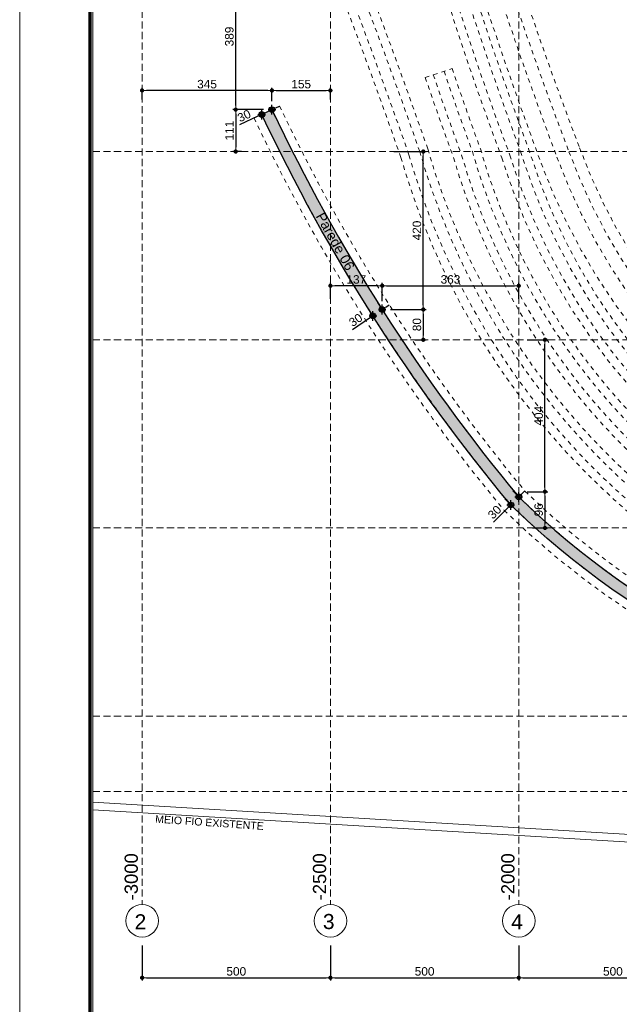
# Model space of a CAD drawing. Header units: millimetres. Extents: x 83 to 471, y -739 to 93.
# Tile 10 of 185: x 94 to 115, y -703 to -668. Entities that reach past the tile are written whole.
import ezdxf
from ezdxf.enums import TextEntityAlignment as Align

# ---------------------------------------------------------------- set-up
doc = ezdxf.new("R2010")
doc.units = ezdxf.units.MM
for name, pattern in [('CYPE_RAYA', [0.225, 0.1125, -0.1125]), ('CYPE_RAYAPUNTOPUNTO', [0.45, 0.225, -0.075, 0, -0.075, 0, -0.075]), ('TRAZO_HUECO', [0.75, 0.5, -0.25])]:
    doc.linetypes.add(name, pattern=pattern)
for name, color, linetype, lineweight in [('.', 7, 'Continuous', 5), ('__MAGNUS.Cota', 30, 'Continuous', 9), ('__MAGNUS.Margem', 7, 'Continuous', 70), ('__MAGNUS.Selo', 7, 'Continuous', 30), ('A-FLOR', 7, 'Continuous', 9), ('BL_CONTORNO', 7, 'Continuous', 30), ('COTA_FORMAS', 7, 'CYPE_RAYAPUNTOPUNTO', 0), ('COTAS', 250, 'Continuous', 5), ('COTAS_REF_LINHAS', 7, 'Continuous', 20), ('PECA_COMPLETA', 7, 'Continuous', 0), ('SAP_DIMENSION_Y_ARM', 7, 'Continuous', 0)]:
    doc.layers.add(name, color=color, linetype=linetype, lineweight=lineweight)
doc.styles.add('Arial', font='arial.ttf')
doc.styles.add('Arial Narrow', font='ARIALN.TTF')
doc.dimstyles.new('Copy of UM_75.000000', dxfattribs={"dimtxt": 0.3, "dimasz": 0.15, "dimexe": 0.1, "dimexo": 0.3, "dimgap": 0.07, "dimtad": 1, "dimdec": 0, "dimlfac": 75, "dimzin": 0, "dimdsep": 46, "dimtxsty": 'Arial', "dimblk": 'DOT', "dimcen": 0.09, "dimdle": 0.1, "dimclrd": 30, "dimclre": 30, "dimclrt": 7, "dimadec": 1, "dimazin": 2, "dimtfac": 1, "dimtdec": 0, "dimtofl": 0, "dimtmove": 0, "dimatfit": 3, "dimldrblk": 'DOT', "dimfxl": 1, "dimtolj": 1, "dimarcsym": 0})

# ---------------------------------------------------------------- blocks, each defined once
blk = doc.blocks.new('*U1867')
at = {"layer": '__MAGNUS.Margem', "lineweight": 9}
blk.add_line((-1005.922513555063, -12.28035149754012), (-1005.922513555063, 828.7196485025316), dxfattribs=at)
at = {"layer": '__MAGNUS.Margem', "linetype": 'Continuous'}
blk.add_line((-980.922513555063, -2.280351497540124), (-980.922513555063, 818.7196485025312), dxfattribs=at)
at = {"layer": '__MAGNUS.Selo', "style": 'Arial Narrow'}
for tag, height, width, p in [('PROPRIETÁRIO', 3.395000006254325, 1.000000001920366, (17.21365262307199, 48.90608562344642)), ('EDIFICAÇÃORESIDENCIAL', 3.395000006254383, 1.00000000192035, (17.21365262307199, 40.60663314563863)), ('ESTRUTURAL', 3.395000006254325, 1.000000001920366, (17.80158844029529, 20.69475924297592)), ('ANTEPROJETO', 2.425000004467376, 1.000000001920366, (111.6862229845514, 13.50243801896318)), ('ARQ01/01', 5.5, 1.000000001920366, (139.4442584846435, 9.49622269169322)), ('INDICADA', 2.425000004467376, 1.000000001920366, (111.5284553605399, 8.00497110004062))]:
    blk.add_attdef(tag, text='', height=height, dxfattribs=dict(at, width=width)).set_placement(p, align=Align.MIDDLE_LEFT)
at = {"layer": '__MAGNUS.Selo', "lineweight": 30, "flags": 104}
for tag, p in [('ENDEREÇODAOBRA', (17.21365262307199, 33.53604236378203)), ('ENDEREÇODAOBRA', (17.21365262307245, 27.86661950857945)), ('TÍTULO', (17.21365262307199, 10.79641230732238))]:
    blk.add_attdef(tag, text='', height=3.395000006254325, dxfattribs=at).set_placement(p, align=Align.MIDDLE_LEFT)
blk = doc.blocks.new('_DOT')
at = {"layer": '__MAGNUS.Cota', "linetype": 'ByBlock'}
blk.add_line((-0.5, 0), (-1, 0), dxfattribs=at)
at = {"layer": '__MAGNUS.Cota', "linetype": 'ByBlock', "const_width": 0.5}
blk.add_lwpolyline([(-0.25, 0, 1), (0.25, 0, 1)], format="xyb", close=True, dxfattribs=at)
blk = doc.blocks.new('*D830')
at = {"layer": 'COTAS', "color": 30, "lineweight": -2}
for p, q in [((98.37113220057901, -701.0711392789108), (98.37113220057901, -702.3118643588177)), ((105.0381322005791, -701.0711392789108), (105.0381322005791, -702.3118643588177)), ((98.52113220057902, -702.2118643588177), (104.8881322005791, -702.2118643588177))]:
    blk.add_line(p, q, dxfattribs=at)
at = {"layer": 'Defpoints', "color": 0}
for p in [(98.37113220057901, -700.7711392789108), (105.0381322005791, -700.7711392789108), (105.0381322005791, -702.2118643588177)]:
    blk.add_point(p, dxfattribs=at)
at = {"layer": 'COTAS', "color": 30, "linetype": 'ByBlock', "lineweight": -2, "xscale": 0.15, "yscale": 0.15, "zscale": 0.15, "rotation": 180}
blk.add_blockref('_DOT', (98.37113220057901, -702.2118643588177), dxfattribs=at)
at = {"layer": 'COTAS', "color": 30, "linetype": 'ByBlock', "lineweight": -2, "xscale": 0.15, "yscale": 0.15, "zscale": 0.15}
blk.add_blockref('_DOT', (105.0381322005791, -702.2118643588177), dxfattribs=at)
at = {"layer": 'COTAS', "color": 7, "insert": (101.7046322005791, -701.9886924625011), "char_height": 0.3, "attachment_point": 5, "style": 'Arial'}
blk.add_mtext('\\A1;500', dxfattribs=at)
blk = doc.blocks.new('*D831')
at = {"layer": 'COTAS', "color": 30, "lineweight": -2}
for p, q in [((105.0381322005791, -701.0711392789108), (105.0381322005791, -702.3118643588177)), ((111.7051322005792, -701.0711392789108), (111.7051322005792, -702.3118643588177)), ((105.1881322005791, -702.2118643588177), (111.5551322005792, -702.2118643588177))]:
    blk.add_line(p, q, dxfattribs=at)
at = {"layer": 'Defpoints', "color": 0}
for p in [(105.0381322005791, -700.7711392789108), (111.7051322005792, -700.7711392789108), (111.7051322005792, -702.2118643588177)]:
    blk.add_point(p, dxfattribs=at)
at = {"layer": 'COTAS', "color": 30, "linetype": 'ByBlock', "lineweight": -2, "xscale": 0.15, "yscale": 0.15, "zscale": 0.15, "rotation": 180}
blk.add_blockref('_DOT', (105.0381322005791, -702.2118643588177), dxfattribs=at)
at = {"layer": 'COTAS', "color": 30, "linetype": 'ByBlock', "lineweight": -2, "xscale": 0.15, "yscale": 0.15, "zscale": 0.15}
blk.add_blockref('_DOT', (111.7051322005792, -702.2118643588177), dxfattribs=at)
at = {"layer": 'COTAS', "color": 7, "insert": (108.3716322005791, -701.9886924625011), "char_height": 0.3, "attachment_point": 5, "style": 'Arial'}
blk.add_mtext('\\A1;500', dxfattribs=at)
blk = doc.blocks.new('*D832')
at = {"layer": 'COTAS', "color": 30, "lineweight": -2}
for p, q in [((111.7051322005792, -701.0711392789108), (111.7051322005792, -702.3118643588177)), ((118.3721322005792, -701.0711392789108), (118.3721322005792, -702.3118643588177)), ((111.8551322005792, -702.2118643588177), (118.2221322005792, -702.2118643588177))]:
    blk.add_line(p, q, dxfattribs=at)
at = {"layer": 'Defpoints', "color": 0}
for p in [(111.7051322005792, -700.7711392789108), (118.3721322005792, -700.7711392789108), (118.3721322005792, -702.2118643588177)]:
    blk.add_point(p, dxfattribs=at)
at = {"layer": 'COTAS', "color": 30, "linetype": 'ByBlock', "lineweight": -2, "xscale": 0.15, "yscale": 0.15, "zscale": 0.15, "rotation": 180}
blk.add_blockref('_DOT', (111.7051322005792, -702.2118643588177), dxfattribs=at)
at = {"layer": 'COTAS', "color": 30, "linetype": 'ByBlock', "lineweight": -2, "xscale": 0.15, "yscale": 0.15, "zscale": 0.15}
blk.add_blockref('_DOT', (118.3721322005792, -702.2118643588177), dxfattribs=at)
at = {"layer": 'COTAS', "color": 7, "insert": (115.0386322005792, -701.9886924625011), "char_height": 0.3, "attachment_point": 5, "style": 'Arial'}
blk.add_mtext('\\A1;500', dxfattribs=at)
blk = doc.blocks.new('PONTO AUXILIAR')
at = {"layer": '.'}
h = blk.add_hatch(color=256, dxfattribs=at)
h.dxf.hatch_style = 1
h.paths.add_polyline_path([(-0.1009483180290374, 0), (5.684341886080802e-15, 0), (5.684341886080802e-15, 0.1009483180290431, 0.414213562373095), (-0.1009483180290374, 0)], is_closed=False)
h.paths.add_polyline_path([(5.684341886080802e-15, -0.1009483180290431, 0.414213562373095), (0.1009483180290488, 0), (5.684341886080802e-15, 0), (5.684341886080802e-15, -0.1009483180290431)], is_closed=False)
for p, q in [((-0.1346530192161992, 0), (0.1346530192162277, 0)), ((5.684341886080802e-15, -0.1734126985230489), (5.684341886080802e-15, 0.1734126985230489))]:
    blk.add_line(p, q)
blk.add_circle((5.684341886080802e-15, 0), 0.1009483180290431)
blk = doc.blocks.new('*D1088')
at = {"layer": 'COTAS', "color": 30, "lineweight": -2}
for p, q in [((102.9674227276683, -671.1634681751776), (102.9674227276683, -670.6851846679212)), ((103.1174227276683, -670.7851846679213), (104.888132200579, -670.7851846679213)), ((105.038132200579, -671.1063829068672), (105.038132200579, -670.6851846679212))]:
    blk.add_line(p, q, dxfattribs=at)
at = {"layer": 'Defpoints', "color": 0}
for p in [(105.038132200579, -670.7851846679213), (102.9674227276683, -671.4634681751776), (105.038132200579, -671.4063829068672)]:
    blk.add_point(p, dxfattribs=at)
at = {"layer": 'COTAS', "color": 30, "linetype": 'ByBlock', "lineweight": -2, "xscale": 0.15, "yscale": 0.15, "zscale": 0.15, "rotation": 180}
blk.add_blockref('_DOT', (102.9674227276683, -670.7851846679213), dxfattribs=at)
at = {"layer": 'COTAS', "color": 30, "linetype": 'ByBlock', "lineweight": -2, "xscale": 0.15, "yscale": 0.15, "zscale": 0.15}
blk.add_blockref('_DOT', (105.038132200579, -670.7851846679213), dxfattribs=at)
at = {"layer": 'COTAS', "color": 7, "insert": (104.0027774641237, -670.5620127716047), "char_height": 0.3, "attachment_point": 5, "style": 'Arial'}
blk.add_mtext('\\A1;155', dxfattribs=at)
blk = doc.blocks.new('*D1089')
at = {"layer": 'COTAS', "color": 30, "lineweight": -2}
for p, q in [((98.37113220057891, -671.1063829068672), (98.37113220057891, -670.6851846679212)), ((102.8174227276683, -670.7851846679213), (98.52113220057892, -670.7851846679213)), ((102.9674227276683, -671.1634681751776), (102.9674227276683, -670.6851846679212))]:
    blk.add_line(p, q, dxfattribs=at)
at = {"layer": 'Defpoints', "color": 0}
for p in [(98.37113220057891, -670.7851846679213), (98.37113220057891, -671.4063829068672), (102.9674227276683, -671.4634681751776)]:
    blk.add_point(p, dxfattribs=at)
at = {"layer": 'COTAS', "color": 30, "linetype": 'ByBlock', "lineweight": -2, "xscale": 0.15, "yscale": 0.15, "zscale": 0.15, "rotation": 180}
blk.add_blockref('_DOT', (98.37113220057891, -670.7851846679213), dxfattribs=at)
at = {"layer": 'COTAS', "color": 30, "linetype": 'ByBlock', "lineweight": -2, "xscale": 0.15, "yscale": 0.15, "zscale": 0.15}
blk.add_blockref('_DOT', (102.9674227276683, -670.7851846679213), dxfattribs=at)
at = {"layer": 'COTAS', "color": 7, "insert": (100.6692774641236, -670.5619104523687), "char_height": 0.3, "attachment_point": 5, "style": 'Arial'}
blk.add_mtext('\\A1;345', dxfattribs=at)
blk = doc.blocks.new('*D1090')
at = {"layer": 'COTAS', "color": 30, "lineweight": -2}
for p, q in [((102.0802942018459, -666.2805269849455), (101.5837776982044, -666.2805269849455)), ((101.6837776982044, -671.3134681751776), (101.6837776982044, -666.4305269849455)), ((102.6674227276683, -671.4634681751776), (101.5837776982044, -671.4634681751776))]:
    blk.add_line(p, q, dxfattribs=at)
at = {"layer": 'Defpoints', "color": 0}
for p in [(101.6837776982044, -666.2805269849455), (102.3802942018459, -666.2805269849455), (102.9674227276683, -671.4634681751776)]:
    blk.add_point(p, dxfattribs=at)
at = {"layer": 'COTAS', "color": 30, "linetype": 'ByBlock', "lineweight": -2, "xscale": 0.15, "yscale": 0.15, "zscale": 0.15}
for p, rotation in [((101.6837776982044, -666.2805269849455), 90), ((101.6837776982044, -671.4634681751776), 270)]:
    blk.add_blockref('_DOT', p, dxfattribs=dict(at, rotation=rotation))
at = {"layer": 'COTAS', "color": 7, "insert": (101.4605034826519, -668.8719975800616), "char_height": 0.3, "attachment_point": 5, "rotation": 90, "style": 'Arial'}
blk.add_mtext('\\A1;389', dxfattribs=at)
blk = doc.blocks.new('*D1091')
at = {"layer": 'COTAS', "color": 30, "lineweight": -2}
for p, q in [((102.6674227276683, -671.4634681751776), (101.5837776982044, -671.4634681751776)), ((101.6837776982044, -671.6134681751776), (101.6837776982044, -672.7975269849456)), ((101.8858477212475, -672.9475269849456), (101.5837776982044, -672.9475269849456))]:
    blk.add_line(p, q, dxfattribs=at)
at = {"layer": 'Defpoints', "color": 0}
for p in [(102.9674227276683, -671.4634681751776), (101.6837776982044, -672.9475269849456), (102.1858477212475, -672.9475269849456)]:
    blk.add_point(p, dxfattribs=at)
at = {"layer": 'COTAS', "color": 30, "linetype": 'ByBlock', "lineweight": -2, "xscale": 0.15, "yscale": 0.15, "zscale": 0.15}
for p, rotation in [((101.6837776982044, -671.4634681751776), 90), ((101.6837776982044, -672.9475269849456), 270)]:
    blk.add_blockref('_DOT', p, dxfattribs=dict(at, rotation=rotation))
at = {"layer": 'COTAS', "color": 7, "insert": (101.4631637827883, -672.2054975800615), "char_height": 0.3, "attachment_point": 5, "rotation": 90, "style": 'Arial'}
blk.add_mtext('\\A1;111', dxfattribs=at)
blk = doc.blocks.new('*D1092')
at = {"layer": 'COTAS', "color": 30, "lineweight": -2}
for p, q in [((107.1701699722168, -678.5427315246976), (108.4244671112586, -678.5427315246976)), ((108.3244671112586, -678.6927315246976), (108.3244671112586, -679.4645269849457)), ((108.0246932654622, -679.6145269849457), (108.4244671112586, -679.6145269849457))]:
    blk.add_line(p, q, dxfattribs=at)
at = {"layer": 'Defpoints', "color": 0}
for p in [(106.8701699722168, -678.5427315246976), (107.7246932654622, -679.6145269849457), (108.3244671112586, -679.6145269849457)]:
    blk.add_point(p, dxfattribs=at)
at = {"layer": 'COTAS', "color": 30, "linetype": 'ByBlock', "lineweight": -2, "xscale": 0.15, "yscale": 0.15, "zscale": 0.15}
for p, rotation in [((108.3244671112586, -678.5427315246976), 90), ((108.3244671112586, -679.6145269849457), 270)]:
    blk.add_blockref('_DOT', p, dxfattribs=dict(at, rotation=rotation))
at = {"layer": 'COTAS', "color": 7, "insert": (108.1012952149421, -679.0786292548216), "char_height": 0.3, "attachment_point": 5, "rotation": 90, "style": 'Arial'}
blk.add_mtext('\\A1;80', dxfattribs=at)
blk = doc.blocks.new('*D1093')
at = {"layer": 'COTAS', "color": 30, "lineweight": -2}
for p, q in [((107.2791188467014, -672.9475269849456), (108.4244671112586, -672.9475269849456)), ((108.3244671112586, -678.3927315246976), (108.3244671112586, -673.0975269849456)), ((107.1701699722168, -678.5427315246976), (108.4244671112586, -678.5427315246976))]:
    blk.add_line(p, q, dxfattribs=at)
at = {"layer": 'Defpoints', "color": 0}
for p in [(106.9791188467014, -672.9475269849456), (108.3244671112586, -672.9475269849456), (106.8701699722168, -678.5427315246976)]:
    blk.add_point(p, dxfattribs=at)
at = {"layer": 'COTAS', "color": 30, "linetype": 'ByBlock', "lineweight": -2, "xscale": 0.15, "yscale": 0.15, "zscale": 0.15}
for p, rotation in [((108.3244671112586, -672.9475269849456), 90), ((108.3244671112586, -678.5427315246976), 270)]:
    blk.add_blockref('_DOT', p, dxfattribs=dict(at, rotation=rotation))
at = {"layer": 'COTAS', "color": 7, "insert": (108.1012952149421, -675.7451292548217), "char_height": 0.3, "attachment_point": 5, "rotation": 90, "style": 'Arial'}
blk.add_mtext('\\A1;420', dxfattribs=at)
blk = doc.blocks.new('*D1094')
at = {"layer": 'COTAS', "color": 30, "lineweight": -2}
for p, q in [((105.038132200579, -678.1654585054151), (105.038132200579, -677.6023774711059)), ((106.8701699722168, -678.2427315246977), (106.8701699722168, -677.6023774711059)), ((106.7201699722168, -677.7023774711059), (105.188132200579, -677.7023774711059))]:
    blk.add_line(p, q, dxfattribs=at)
at = {"layer": 'Defpoints', "color": 0}
for p in [(105.038132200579, -677.7023774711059), (105.038132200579, -678.4654585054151), (106.8701699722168, -678.5427315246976)]:
    blk.add_point(p, dxfattribs=at)
at = {"layer": 'COTAS', "color": 30, "linetype": 'ByBlock', "lineweight": -2, "xscale": 0.15, "yscale": 0.15, "zscale": 0.15, "rotation": 180}
blk.add_blockref('_DOT', (105.038132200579, -677.7023774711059), dxfattribs=at)
at = {"layer": 'COTAS', "color": 30, "linetype": 'ByBlock', "lineweight": -2, "xscale": 0.15, "yscale": 0.15, "zscale": 0.15}
blk.add_blockref('_DOT', (106.8701699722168, -677.7023774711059), dxfattribs=at)
at = {"layer": 'COTAS', "color": 7, "insert": (105.9541510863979, -677.4791032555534), "char_height": 0.3, "attachment_point": 5, "style": 'Arial'}
blk.add_mtext('\\A1;137', dxfattribs=at)
blk = doc.blocks.new('*D1095')
at = {"layer": 'COTAS', "color": 30, "lineweight": -2}
for p, q in [((106.8701699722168, -678.2427315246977), (106.8701699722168, -677.6023774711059)), ((111.7051322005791, -678.1654585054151), (111.7051322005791, -677.6023774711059)), ((107.0201699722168, -677.7023774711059), (111.5551322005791, -677.7023774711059))]:
    blk.add_line(p, q, dxfattribs=at)
at = {"layer": 'Defpoints', "color": 0}
for p in [(111.7051322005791, -677.7023774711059), (106.8701699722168, -678.5427315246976), (111.7051322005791, -678.4654585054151)]:
    blk.add_point(p, dxfattribs=at)
at = {"layer": 'COTAS', "color": 30, "linetype": 'ByBlock', "lineweight": -2, "xscale": 0.15, "yscale": 0.15, "zscale": 0.15, "rotation": 180}
blk.add_blockref('_DOT', (106.8701699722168, -677.7023774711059), dxfattribs=at)
at = {"layer": 'COTAS', "color": 30, "linetype": 'ByBlock', "lineweight": -2, "xscale": 0.15, "yscale": 0.15, "zscale": 0.15}
blk.add_blockref('_DOT', (111.7051322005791, -677.7023774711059), dxfattribs=at)
at = {"layer": 'COTAS', "color": 7, "insert": (109.287651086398, -677.4791032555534), "char_height": 0.3, "attachment_point": 5, "style": 'Arial'}
blk.add_mtext('\\A1;363', dxfattribs=at)
blk = doc.blocks.new('*D1096')
at = {"layer": 'COTAS', "color": 30, "lineweight": -2}
for p, q in [((112.0051322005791, -679.6145269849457), (112.7337506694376, -679.6145269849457)), ((112.6337506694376, -684.8451439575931), (112.6337506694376, -679.7645269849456)), ((112.0051322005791, -684.9951439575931), (112.7337506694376, -684.9951439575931))]:
    blk.add_line(p, q, dxfattribs=at)
at = {"layer": 'Defpoints', "color": 0}
for p in [(111.7051322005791, -679.6145269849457), (112.6337506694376, -679.6145269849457), (111.7051322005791, -684.9951439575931)]:
    blk.add_point(p, dxfattribs=at)
at = {"layer": 'COTAS', "color": 30, "linetype": 'ByBlock', "lineweight": -2, "xscale": 0.15, "yscale": 0.15, "zscale": 0.15}
for p, rotation in [((112.6337506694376, -679.6145269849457), 90), ((112.6337506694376, -684.9951439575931), 270)]:
    blk.add_blockref('_DOT', p, dxfattribs=dict(at, rotation=rotation))
at = {"layer": 'COTAS', "color": 7, "insert": (112.4105787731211, -682.3048354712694), "char_height": 0.3, "attachment_point": 5, "rotation": 90, "style": 'Arial'}
blk.add_mtext('\\A1;404', dxfattribs=at)
blk = doc.blocks.new('*D1097')
at = {"layer": 'COTAS', "color": 30, "lineweight": -2}
for p, q in [((112.0051322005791, -684.9951439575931), (112.7337506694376, -684.9951439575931)), ((112.6337506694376, -685.1451439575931), (112.6337506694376, -686.1315269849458)), ((112.1966224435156, -686.2815269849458), (112.7337506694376, -686.2815269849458))]:
    blk.add_line(p, q, dxfattribs=at)
at = {"layer": 'Defpoints', "color": 0}
for p in [(111.7051322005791, -684.9951439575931), (111.8966224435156, -686.2815269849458), (112.6337506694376, -686.2815269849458)]:
    blk.add_point(p, dxfattribs=at)
at = {"layer": 'COTAS', "color": 30, "linetype": 'ByBlock', "lineweight": -2, "xscale": 0.15, "yscale": 0.15, "zscale": 0.15}
for p, rotation in [((112.6337506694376, -684.9951439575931), 90), ((112.6337506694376, -686.2815269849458), 270)]:
    blk.add_blockref('_DOT', p, dxfattribs=dict(at, rotation=rotation))
at = {"layer": 'COTAS', "color": 7, "insert": (112.4105787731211, -685.6383354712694), "char_height": 0.3, "attachment_point": 5, "rotation": 90, "style": 'Arial'}
blk.add_mtext('\\A1;96', dxfattribs=at)
blk = doc.blocks.new('*D1168')
at = {"color": 30, "lineweight": -2}
blk.add_arc((138.3731322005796, -659.6135269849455), 1.742320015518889, 4.934238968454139, 85.06576103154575, dxfattribs=at)
at = {"layer": 'Defpoints', "color": 0}
for p in [(138.3731322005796, -650.7115382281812), (139.8820255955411, -658.7423669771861), (96.62457239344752, -659.6135269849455), (168.9921038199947, -659.6135269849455), (138.3731322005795, -699.6155269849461)]:
    blk.add_point(p, dxfattribs=at)
at = {"color": 30, "linetype": 'ByBlock', "lineweight": -2, "xscale": 0.15, "yscale": 0.15, "zscale": 0.15}
for p, rotation in [((138.3731322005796, -657.8712069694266), 177.5328805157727), ((140.1154522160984, -659.6135269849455), 272.4671194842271)]:
    blk.add_blockref('_DOT', p, dxfattribs=dict(at, rotation=rotation))
at = {"color": 7, "insert": (139.7643195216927, -658.2223396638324), "char_height": 0.3, "attachment_point": 5, "rotation": 314.9999999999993, "style": 'Arial'}
blk.add_mtext('\\A1;90%%d', dxfattribs=at)
blk = doc.blocks.new('G$C05BD9800')
at = {"layer": 'BL_CONTORNO', "linetype": 'CYPE_RAYA', "lineweight": 9}
for p, q in [((-22.48244362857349, -8.036996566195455), (-21.77223976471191, -7.796114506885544)), ((-27.02890293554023, -9.111871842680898), (-26.35078717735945, -8.79146738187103))]:
    blk.add_line(p, q, dxfattribs=at)
for points in [[(-22.78596901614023, 3.513107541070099, -0.01106201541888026), (-21.61174227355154, 0.08398306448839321, 0.02649444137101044), (-18.3863402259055, -9.900050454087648, 0.2071939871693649), (-9.882679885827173, -18.81551847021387, 0.2110172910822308), (-0.1197103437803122, -18.72616227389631, 0.1747705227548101), (4.736607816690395, -14.27626782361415, 0.08829554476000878), (8.381558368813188, -3.843059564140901), (9.468281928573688, -4.018462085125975, -0.08819353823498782), (5.692996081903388, -14.82050828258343, -0.1637292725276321), (0.3566950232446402, -19.71821428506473, -0.2120889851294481), (-10.34480741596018, -19.81440853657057, -0.2060983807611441), (-19.4067750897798, -10.31289546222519, -0.02041681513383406), (-22.65786747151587, -0.2569930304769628, 0.0115782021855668), (-23.82018378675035, 3.132607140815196)], [(-23.06777548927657, 3.409635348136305, -0.01110088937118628), (-21.89983811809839, 1.591615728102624e-12, 0.02647157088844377), (-18.66718559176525, -10.00554568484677, 0.2071477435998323), (-10.00049999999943, -19.09141574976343, 0.2109043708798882), (-5.684341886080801e-14, -19.00127739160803, 0.1745439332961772), (5.000249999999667, -14.41948618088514, 0.08813894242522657), (8.679060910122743, -3.890953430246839), (9.023847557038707, -3.946603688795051, -0.08822558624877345), (5.29866158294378, -14.60324611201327, -0.1683396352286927), (0.1726782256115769, -19.3073034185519, -0.2121636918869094), (-10.16665016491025, -19.40093118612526, -0.2062770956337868), (-18.9878077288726, -10.14776954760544, -0.02335918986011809), (-22.22902319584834, -0.1198940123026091, 0.01156031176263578), (-23.39777971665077, 3.288466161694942)]]:
    blk.add_lwpolyline(points, format="xyb", close=True, dxfattribs=at)
for points in [[(-28.1719184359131, 3.179154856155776, -0.02095977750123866), (-22.91660927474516, -10.09132570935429, 0.2520587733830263), (-10.0912695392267, -23.21680887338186, 0.1604667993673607), (0.0998859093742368, -23.14954595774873, 0.08691403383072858), (10.19150395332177, -17.2714406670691, -0.02984191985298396), (15.1683390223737, -13.687677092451, -0.08044660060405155), (17.56588621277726, -12.49864433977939)], [(-27.89786708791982, 3.301203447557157, -0.02097196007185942), (-22.63056795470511, -10.00049999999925, 0.2521914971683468), (-10.00049999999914, -22.93086737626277, 0.1604170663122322), (2.415845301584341e-13, -22.86662850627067, 0.08690020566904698), (10.00000000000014, -17.04050169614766, -0.02981363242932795), (15.00074999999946, -13.43871046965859, -0.08019868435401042), (17.47727468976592, -12.21202961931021, 0.08019868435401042)], [(-27.69232857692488, 3.392739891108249, -0.02098113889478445), (-22.41602149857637, -9.932425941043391, 0.2522931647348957), (-9.932421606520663, -22.71641158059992, 0.1603787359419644), (-0.07490116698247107, -22.65443510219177, 0.08688946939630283), (9.856362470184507, -16.86730537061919, -0.02979307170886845), (14.87512546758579, -13.25194396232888, -0.08002149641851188), (17.4108160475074, -11.99706857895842)], [(-28.37745694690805, 3.087618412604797, -0.02095068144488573), (-23.13112506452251, -10.15948943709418, 0.2519612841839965), (-10.15934550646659, -23.43126530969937, 0.1605031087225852), (0.1748131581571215, -23.36172891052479, 0.08692405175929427), (10.33512239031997, -17.44465276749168, -0.02986381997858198), (15.29410156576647, -13.87435833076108, -0.08064196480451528), (17.63234485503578, -12.71360538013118)], [(-22.55578879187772, -1.824647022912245, 0.02468534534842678), (-19.95178477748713, -9.99999999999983, 0.2197926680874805), (-11.01913573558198, -20.00100764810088, 0.2221348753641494), (0.7244756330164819, -20.00099999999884, 0.1448688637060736), (6.052604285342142, -15.00074999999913, 0.02936374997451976), (8.970818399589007, -8.415814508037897, -0.02936374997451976)], [(-22.33829320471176, -1.767021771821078, 0.02470533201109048), (-19.73860143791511, -9.927708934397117, 0.2199598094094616), (-10.92673922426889, -19.79582957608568, 0.2221334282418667), (0.6262832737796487, -19.79853047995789, 0.1446824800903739), (5.855371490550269, -14.89230232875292, 0.02933901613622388), (8.760118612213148, -8.336880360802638)], [(-23.06327849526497, -1.959105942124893, 0.02463954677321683), (-20.44915708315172, -10.16882156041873, 0.2194182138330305), (-11.23471470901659, -20.47975946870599, 0.2221376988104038), (0.9535828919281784, -20.47342956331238, 0.1452826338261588), (6.512885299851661, -15.25365153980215, 0.029420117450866), (9.462451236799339, -8.599994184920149)], [(-22.845782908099, -1.901480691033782, 0.02465903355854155), (-20.23600685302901, -10.09644551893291, 0.2195761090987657), (-11.14232585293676, -20.2745796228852, 0.222136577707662), (0.8553954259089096, -20.27095963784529, 0.1451087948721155), (6.315610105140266, -15.14528908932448, 0.02939618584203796), (9.251751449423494, -8.52106003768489)], [(15.26676349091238, -3.110995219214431, 0.03872693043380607), (7.466136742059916, -14.89111542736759, -0.1761883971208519), (-0.07835553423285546, -21.39626952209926, -0.1732121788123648), (-9.92787023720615, -21.45144571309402, -0.2496248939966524), (-21.01758665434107, -9.930233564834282, -0.006459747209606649), (-21.77223976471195, -7.796114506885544)], [(15.44419272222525, -3.249356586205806, 0.03872784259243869), (7.662619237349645, -15.00074999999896, -0.1762219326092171), (-1.024930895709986e-08, -21.60719107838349, -0.1731964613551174), (-9.999999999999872, -21.66458520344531, -0.2494547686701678), (-21.2316655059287, -9.99999999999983, -0.00643554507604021), (-21.98531916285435, -7.86837909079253, 0.00643554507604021)], [(15.85819426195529, -3.572199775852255, 0.03872995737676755), (8.121083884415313, -15.25655413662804, -0.1762965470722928), (0.1828291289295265, -22.09934085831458, -0.1731614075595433), (-10.16829305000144, -22.16191244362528, -0.2490722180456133), (-21.73112076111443, -10.1629478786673, -0.006380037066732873), (-22.48250442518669, -8.036996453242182)], [(15.68076503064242, -3.433838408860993, 0.03872905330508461), (7.924598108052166, -15.14692545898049, -0.1762651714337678), (0.1044738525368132, -21.88841960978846, -0.1731761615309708), (-10.0961690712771, -21.94877190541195, -0.2492337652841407), (-21.51707895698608, -10.09308621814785, -0.006403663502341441), (-22.26942502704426, -7.964731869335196)], [(16.80675853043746, -19.36048054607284, 0.1353800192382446), (4.999626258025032, -22.81578895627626, -0.3253906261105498), (-20.00100001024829, -19.17632811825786, -0.06295070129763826), (-26.55432529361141, -8.88736990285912, 0.06295070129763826)], [(16.80325487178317, -19.13550782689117, 0.1352947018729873), (4.88794872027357, -22.62030539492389, -0.3251372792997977), (-19.83538541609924, -19.02356842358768, -0.06288978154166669), (-26.35089008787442, -8.791249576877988)], [(16.81493373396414, -19.88541689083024, 0.1355822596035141), (5.260472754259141, -23.27176502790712, -0.3259672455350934), (-20.38751076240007, -19.53265795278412, -0.06309000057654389), (-27.02900744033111, -9.111650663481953)], [(16.81143007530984, -19.66044417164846, 0.1354950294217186), (5.148635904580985, -23.07637279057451, -0.3257225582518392), (-20.22185037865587, -19.37996360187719, -0.06303078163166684), (-26.82557223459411, -9.015530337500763)]]:
    blk.add_lwpolyline(points, format="xyb", dxfattribs=at)
blk = doc.blocks.new('*D1508')
at = {"layer": 'COTAS', "color": 30, "lineweight": -2}
for p, q in [((111.2103989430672, -685.2544178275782), (111.3507030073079, -685.3937423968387)), ((111.4922584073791, -684.9705768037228), (111.6325624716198, -685.1099013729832)), ((111.8092142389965, -685.073927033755), (111.9149080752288, -684.9674901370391)), ((111.3159671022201, -685.5706418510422), (110.8096844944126, -686.0804837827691))]:
    blk.add_line(p, q, dxfattribs=at)
at = {"layer": 'Defpoints', "color": 0}
for p in [(111.7051322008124, -685.1819644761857), (111.4216609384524, -685.4642049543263), (111.4232727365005, -685.4658055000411)]:
    blk.add_point(p, dxfattribs=at)
at = {"layer": 'COTAS', "color": 30, "linetype": 'ByBlock', "lineweight": -2, "xscale": 0.15, "yscale": 0.15, "zscale": 0.15}
for p, rotation in [((111.7035204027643, -685.1803639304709), 225.2006972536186), ((111.4216609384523, -685.4642049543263), 45.20069725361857)]:
    blk.add_blockref('_DOT', p, dxfattribs=dict(at, rotation=rotation))
at = {"layer": 'COTAS', "color": 7, "insert": (110.8515481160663, -685.7214565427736), "char_height": 0.3, "attachment_point": 5, "rotation": 45.20069725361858, "style": 'Arial'}
blk.add_mtext('\\A1;30', dxfattribs=at)
blk = doc.blocks.new('*D1509')
at = {"layer": 'COTAS', "color": 30, "lineweight": -2}
for p, q in [((106.7004716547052, -678.2953401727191), (106.8135757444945, -678.4602267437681)), ((106.3704169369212, -678.5217414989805), (106.4835210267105, -678.6866280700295)), ((106.9938375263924, -678.4578413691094), (107.1175332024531, -678.3729922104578)), ((106.416391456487, -678.8539410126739), (105.8238784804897, -679.2603758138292))]:
    blk.add_line(p, q, dxfattribs=at)
at = {"layer": 'Defpoints', "color": 0}
for p in [(106.8701699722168, -678.5427315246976), (106.5400871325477, -678.7690918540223), (106.5401152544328, -678.7691328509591)]:
    blk.add_point(p, dxfattribs=at)
at = {"layer": 'COTAS', "color": 30, "linetype": 'ByBlock', "lineweight": -2, "xscale": 0.15, "yscale": 0.15, "zscale": 0.15}
for p, rotation in [((106.5400871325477, -678.7690918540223), 34.44820893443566), ((106.8701418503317, -678.5426905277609), 214.4482089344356)]:
    blk.add_blockref('_DOT', p, dxfattribs=dict(at, rotation=rotation))
at = {"layer": 'COTAS', "color": 7, "insert": (105.9319896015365, -678.915462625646), "char_height": 0.3, "attachment_point": 5, "rotation": 34.44820893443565, "style": 'Arial'}
blk.add_mtext('\\A1;30', dxfattribs=at)
blk = doc.blocks.new('*D1510')
at = {"layer": 'COTAS', "color": 30, "lineweight": -2}
for p, q in [((103.1030280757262, -671.3993496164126), (103.2386334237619, -671.3352310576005)), ((102.4702031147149, -671.6985695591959), (101.8206417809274, -672.0057029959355)), ((103.0956598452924, -671.7346788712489), (103.0101684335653, -671.5538717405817)), ((102.7340455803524, -671.9056616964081), (102.6485541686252, -671.7248545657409))]:
    blk.add_line(p, q, dxfattribs=at)
at = {"layer": 'Defpoints', "color": 0}
for p in [(102.6058084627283, -671.6344510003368), (102.6058084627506, -671.6344510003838), (102.9674227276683, -671.4634681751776)]:
    blk.add_point(p, dxfattribs=at)
at = {"layer": 'COTAS', "color": 30, "linetype": 'ByBlock', "lineweight": -2, "xscale": 0.15, "yscale": 0.15, "zscale": 0.15}
for p, rotation in [((102.9674227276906, -671.4634681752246), 205.306286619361), ((102.6058084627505, -671.6344510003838), 25.30628661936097)]:
    blk.add_blockref('_DOT', p, dxfattribs=dict(at, rotation=rotation))
at = {"layer": 'COTAS', "color": 7, "insert": (101.9821796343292, -671.6823477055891), "char_height": 0.3, "attachment_point": 5, "rotation": 25.306286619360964, "style": 'Arial'}
blk.add_mtext('\\A1;30', dxfattribs=at)

msp = doc.modelspace()

# ---------------------------------------------------------------- hatches: boundary and pattern name
at = {"true_color": 0xe8e6e3}
h = msp.add_hatch(color=254, dxfattribs=at)
h.dxf.hatch_style = 1
edge = h.paths.add_edge_path()
edge.add_arc((161.6635525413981, -643.7200940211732), 64.92249582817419, 205.2982771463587, 219.6902159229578)
edge.add_arc((131.7055195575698, -664.7098919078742), 28.62029436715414, 225.667721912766, 297.9194166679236)
edge.add_arc((161.2525470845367, -716.2029703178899), 30.77901236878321, 90.86937269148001, 121.64022116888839, ccw=False)
edge.add_line((160.7855422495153, -685.427501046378), (160.791611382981, -685.8274550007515))
edge.add_arc((161.2525470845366, -716.2029703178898), 30.37901236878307, 90.8693726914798, 121.6645605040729)
edge.add_arc((131.7055195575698, -664.7098919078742), 29.02029436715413, 225.6264099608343, 297.94524134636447, ccw=False)
edge.add_arc((161.6635525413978, -643.7200940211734), 65.32249582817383, 205.2982771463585, 219.708498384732, ccw=False)
edge.add_line((102.605784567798, -671.6344004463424), (102.9674227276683, -671.4634681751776))
edge.add_line((102.9674227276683, -671.4634681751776), (102.9674227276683, -671.4634681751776))

# ---------------------------------------------------------------- linework, layer by layer
at = {"layer": 'A-FLOR'}
for p, q in [((124.337701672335, -697.6611452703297), (96.62457239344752, -695.993582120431)), ((96.62457239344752, -696.2607444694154), (124.3236732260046, -697.9274634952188))]:
    msp.add_line(p, q, dxfattribs=at)
at = {"layer": 'BL_CONTORNO'}
msp.add_lwpolyline([(102.9674227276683, -671.4634681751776, 0.06287935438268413), (111.7051322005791, -685.1819644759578, 0.3261342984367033), (145.1063794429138, -689.9989844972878, -0.1350757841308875), (160.7855422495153, -685.427501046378), (160.791611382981, -685.8274550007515, 0.135183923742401), (145.3052275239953, -690.3463001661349, -0.3264584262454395), (111.4106428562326, -685.4534563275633, -0.06295944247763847), (102.605784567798, -671.6344004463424)], format="xyb", close=True, dxfattribs=at)
at = {"layer": 'COTA_FORMAS', "linetype": 'TRAZO_HUECO', "ltscale": 0.5}
for p, q in [((98.37113220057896, -650.7115382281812), (98.37113220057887, -699.6155269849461)), ((105.038132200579, -650.7115382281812), (105.038132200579, -699.6155269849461)), ((111.7051322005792, -650.7115382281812), (111.7051322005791, -699.6155269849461)), ((96.62457239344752, -672.9475269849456), (168.9921038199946, -672.9475269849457)), ((96.62457239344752, -679.6145269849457), (168.9921038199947, -679.6145269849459)), ((96.62457239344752, -686.2815269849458), (168.9921038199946, -686.2815269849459)), ((96.62457239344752, -692.9485269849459), (168.9921038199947, -692.948526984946)), ((96.62457239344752, -695.615326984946), (168.9921038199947, -695.6153269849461))]:
    msp.add_line(p, q, dxfattribs=at)
at = {"layer": 'COTAS_REF_LINHAS', "color": 7}
for centre in [(98.37113220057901, -700.1933331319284), (105.0381322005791, -700.1933331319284), (111.7051322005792, -700.1933331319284)]:
    msp.add_circle(centre, 0.5778061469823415, dxfattribs=at)
at = {"layer": 'PECA_COMPLETA'}
msp.add_lwpolyline([(194.5179713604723, -732.0517162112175), (96.62457239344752, -732.0517162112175), (96.62457239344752, -650.7115382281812), (194.5179713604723, -650.7115382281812)], close=True, dxfattribs=at)

# ---------------------------------------------------------------- block references
for p in [(102.9674227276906, -671.4634681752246), (102.6058084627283, -671.6344510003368), (106.5401152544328, -678.7691328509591), (106.8701699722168, -678.5427315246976), (111.4232727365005, -685.4658055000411), (111.7051322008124, -685.1819644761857)]:
    msp.add_blockref('PONTO AUXILIAR', p)
at = {"layer": '__MAGNUS.Selo', "color": 7, "true_color": 0xffffff, "xscale": 0.0999999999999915, "yscale": 0.0999999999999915, "zscale": 0.0999999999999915}
msp.add_blockref('*U1867', (194.6288868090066, -732.5185384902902), dxfattribs=at)
at = {"layer": 'BL_CONTORNO', "xscale": 1.33333333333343, "yscale": 1.33333333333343, "zscale": 1.33333333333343}
msp.add_blockref('G$C05BD9800', (138.3731322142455, -659.6135269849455), dxfattribs=at)

# ---------------------------------------------------------------- texts
at = {"layer": 'COTAS_REF_LINHAS', "color": 7, "style": 'Arial'}
for s, p in [('3', (104.770118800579, -700.4874271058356)), ('2', (98.10311880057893, -700.4968864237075)), ('4', (111.4371188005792, -700.4947035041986))]:
    msp.add_text(s, height=0.5333600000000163, dxfattribs=at).set_placement(p)
at = {"layer": 'COTAS_REF_LINHAS', "color": 7, "char_height": 0.4666900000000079, "width": 0.2489013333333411, "attachment_point": 1, "rotation": 90.00000000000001, "style": 'Arial'}
for s, insert in [('-3000', (97.75104623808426, -699.4695047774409)), ('-2500', (104.4180462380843, -699.4695047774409)), ('-2000', (111.0850462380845, -699.4695047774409))]:
    msp.add_mtext(s, dxfattribs=dict(at, insert=insert))
at = {"layer": 'SAP_DIMENSION_Y_ARM', "lineweight": 9, "style": 'Arial'}
msp.add_text('MEIO FIO EXISTENTE', height=0.2666800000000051, rotation=356.1229313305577, dxfattribs=at).set_placement((98.82650187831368, -696.7164514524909))
at = {"layer": 'SAP_DIMENSION_Y_ARM', "lineweight": 9, "insert": (105.2087851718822, -676.1333869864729), "char_height": 0.35, "width": 4.061248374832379, "attachment_point": 5, "rotation": 299.2366496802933, "style": 'Arial'}
msp.add_mtext('Parede 06', dxfattribs=at)

# ---------------------------------------------------------------- dimensions: what is measured, and where the dimension line sits
dim = msp.add_angular_dim_2l(base=(139.8820255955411, -658.7423669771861), line1=((96.62457239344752, -659.6135269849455), (168.9921038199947, -659.6135269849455)), line2=((138.3731322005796, -650.7115382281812), (138.3731322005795, -699.6155269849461)), dimstyle='Copy of UM_75.000000')
dim.commit()
dim.dimension.update_dxf_attribs({"geometry": '*D1168', "text_midpoint": (139.7643195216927, -658.2223396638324)})
at = {"layer": 'COTAS'}
for base, p1, p2, picture, middle in [((101.6837776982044, -666.2805269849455), (102.9674227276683, -671.4634681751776), (102.3802942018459, -666.2805269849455), '*D1090', (101.4605034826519, -668.8719975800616)), ((101.6837776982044, -672.9475269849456), (102.9674227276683, -671.4634681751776), (102.1858477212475, -672.9475269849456), '*D1091', (101.4631637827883, -672.2054975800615)), ((108.3244671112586, -672.9475269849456), (106.8701699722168, -678.5427315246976), (106.9791188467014, -672.9475269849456), '*D1093', (108.1012952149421, -675.7451292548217)), ((108.3244671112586, -679.6145269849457), (106.8701699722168, -678.5427315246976), (107.7246932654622, -679.6145269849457), '*D1092', (108.1012952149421, -679.0786292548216)), ((112.6337506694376, -679.6145269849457), (111.7051322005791, -684.9951439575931), (111.7051322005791, -679.6145269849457), '*D1096', (112.4105787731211, -682.3048354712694)), ((112.6337506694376, -686.2815269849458), (111.7051322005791, -684.9951439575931), (111.8966224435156, -686.2815269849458), '*D1097', (112.4105787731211, -685.6383354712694))]:
    dim = msp.add_linear_dim(base=base, p1=p1, p2=p2, angle=90, dimstyle='Copy of UM_75.000000', dxfattribs=at)
    dim.commit()
    dim.dimension.update_dxf_attribs({"geometry": picture, "text_midpoint": middle})
for base, p1, p2, picture, middle in [((98.37113220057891, -670.7851846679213), (102.9674227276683, -671.4634681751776), (98.37113220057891, -671.4063829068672), '*D1089', (100.6692774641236, -670.5619104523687)), ((105.038132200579, -670.7851846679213), (102.9674227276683, -671.4634681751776), (105.038132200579, -671.4063829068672), '*D1088', (104.0027774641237, -670.5620127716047)), ((105.038132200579, -677.7023774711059), (106.8701699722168, -678.5427315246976), (105.038132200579, -678.4654585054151), '*D1094', (105.9541510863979, -677.4791032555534)), ((111.7051322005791, -677.7023774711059), (106.8701699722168, -678.5427315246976), (111.7051322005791, -678.4654585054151), '*D1095', (109.287651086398, -677.4791032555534)), ((105.0381322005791, -702.2118643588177), (98.37113220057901, -700.7711392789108), (105.0381322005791, -700.7711392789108), '*D830', (101.7046322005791, -701.9886924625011)), ((111.7051322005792, -702.2118643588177), (105.0381322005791, -700.7711392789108), (111.7051322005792, -700.7711392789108), '*D831', (108.3716322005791, -701.9886924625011)), ((118.3721322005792, -702.2118643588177), (111.7051322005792, -700.7711392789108), (118.3721322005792, -700.7711392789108), '*D832', (115.0386322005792, -701.9886924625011))]:
    dim = msp.add_linear_dim(base=base, p1=p1, p2=p2, dimstyle='Copy of UM_75.000000', dxfattribs=at)
    dim.commit()
    dim.dimension.update_dxf_attribs({"geometry": picture, "text_midpoint": middle})
for base, p1, p2, angle, picture, middle in [((102.6058084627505, -671.6344510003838), (102.9674227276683, -671.4634681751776), (102.6058084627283, -671.6344510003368), 205.3062866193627, '*D1510', (102.0776197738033, -671.8841955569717)), ((106.5400871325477, -678.7690918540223), (106.8701699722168, -678.5427315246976), (106.5401152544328, -678.7691328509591), 214.4482089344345, '*D1509', (106.0582871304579, -679.0995829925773)), ((111.4216609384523, -685.4642049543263), (111.7051322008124, -685.1819644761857), (111.4232727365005, -685.4658055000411), 225.20069725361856, '*D1508', (111.0099788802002, -685.8787812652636))]:
    dim = msp.add_linear_dim(base=base, p1=p1, p2=p2, angle=angle, dimstyle='Copy of UM_75.000000', dxfattribs=at)
    dim.commit()
    dim.dimension.update_dxf_attribs({"geometry": picture, "text_midpoint": middle, "dimtype": 161})

doc.saveas('drawing.dxf')
